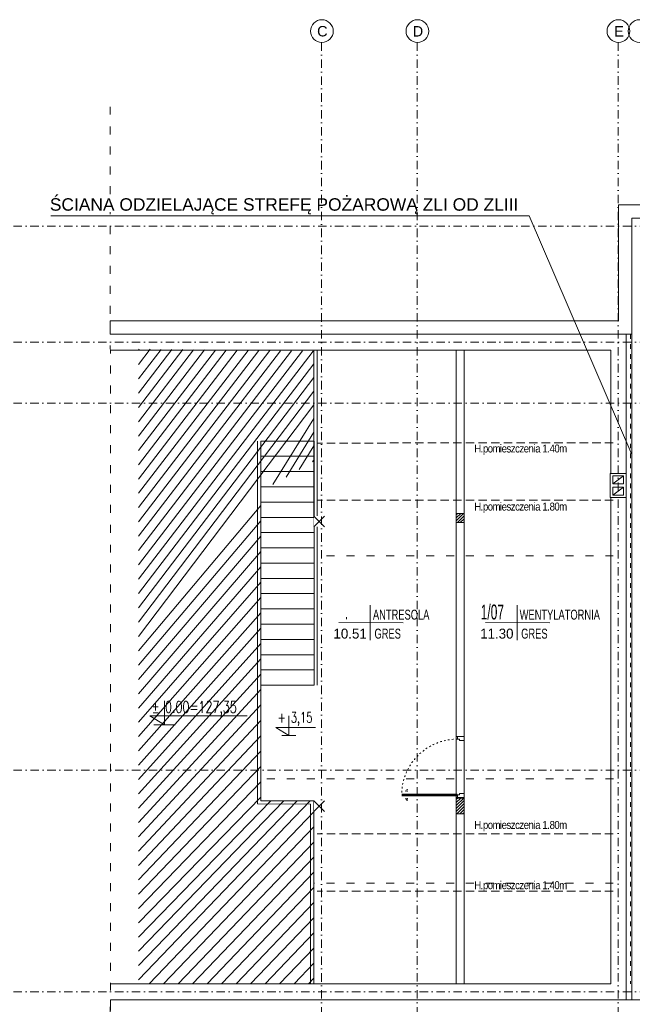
# Model space of a CAD drawing. Header units: centimetres. Extents: x -122 to 72759, y 3298 to 43172.
# Tile 11 of 243: x 35949 to 36872, y 8097 to 9581. Entities that reach past the tile are written whole.
import ezdxf
from ezdxf.enums import TextEntityAlignment as Align

# ---------------------------------------------------------------- set-up
doc = ezdxf.new("R2010")
doc.units = ezdxf.units.CM
doc.header["$MEASUREMENT"] = 0
for name, pattern in [('0.50mmSolid', [0]), ('ACAD_ISO03W100', [30, 12, -18]), ('DASH2', [19.05, 12.7, -6.35]), ('DASHDOT', [25.4, 12.7, -6.35, 0, -6.35]), ('PAPA', [0.75, 0.35, -0.4])]:
    doc.linetypes.add(name, pattern=pattern)
for name, color, linetype, lineweight in [('0-LINIA CIENKA', 7, 'Continuous', 5), ('0-LINIA ŚREDNIA', 7, 'Continuous', 5), ('0-meble', 7, 'Continuous', 5), ('0-OSIE', 7, 'DASHDOT', 5), ('0-WIDOSK', 7, 'Continuous', 5), ('1-sciany projektowane', 7, 'Continuous', 5), ('_ nowe meble', 7, 'Continuous', 5), ('_ ściany konstrukcyjne', 7, 'Continuous', 5), ('_TABELKA', 7, 'Continuous', 5), ('A_drzwi', 252, 'Continuous', 5), ('A_sciany dzialowe', 7, 'Continuous', 5), ('cienka sciany', 7, 'Continuous', 5), ('meble', 7, 'Continuous', 5), ('METKI MIESZKAŃ', 7, 'Continuous', 5), ('PR-METKI', 7, 'Continuous', 5), ('PRZERYWANA', 7, 'DASH2', 5), ('widok', 7, 'Continuous', 5), ('wymiarowanie', 7, 'Continuous', 5), ('ZZZ_Xref', 7, 'Continuous', 5)]:
    doc.layers.add(name, color=color, linetype=linetype, lineweight=lineweight)
doc.styles.get("Standard").update_dxf_attribs({"font": 'ARIAL.TTF'})
doc.styles.add('tabelka', font='swz721lc.ttf')
doc.styles.add('TABELKA UWAGI', font='romans.shx', dxfattribs={"width": 0.6, "height": 0.075})

# ---------------------------------------------------------------- blocks, each defined once
blk = doc.blocks.new('G$CA1DC9C89')
at = {"layer": '0-LINIA CIENKA', "lineweight": 5, "transparency": 33554687}
h = blk.add_hatch(dxfattribs=at)
h.set_pattern_fill('ANSI31', color=256, scale=5, angle=248.397)
h.set_pattern_definition([(44.9999999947, (-588938131.123, 844849558.709), (-11.2253201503, 11.22532015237), [])])
h.paths.add_polyline_path([(1481.8, -1531.3), (1481.8, -2487.7), (1746, -2487.7), (1746, -2211.8), (1666, -2211.8), (1666.2, -1745.8), (1746.2, -1699.8), (1746, -1534.2)])
at = {"layer": '_ nowe meble', "lineweight": 5, "ltscale": 0.5, "transparency": 33554687}
h = blk.add_hatch(dxfattribs=at)
h.set_pattern_fill('ANSI31', color=256, angle=228.1888)
h.set_pattern_definition([(45, (-683.2267, -405.5236), (-2.245064, 2.245064), [])])
h.paths.add_polyline_path([(1960.3, -1778.7), (1960.3, -1792.7), (1972.3, -1792.7), (1972.3, -1778.7)])
h = blk.add_hatch(dxfattribs=at)
h.set_pattern_fill('ANSI31', color=256, angle=228.1888)
h.set_pattern_definition([(45, (-683.214, -834.5542), (-2.245064, 2.245064), [])])
h.paths.add_polyline_path([(1960.3, -2207.7), (1960.3, -2231.7), (1972.3, -2231.7), (1972.3, -2207.7)])
at = {"layer": '0-LINIA ŚREDNIA', "lineweight": 5}
blk.add_lwpolyline([(1439.3, -1488.8), (2204.9, -1488.7), (2204.9, -1313.7), (4100.1, -1313.7), (4100.1, -2531.7), (2845.3, -2531.7), (2845.3, -2648.7), (2845.3, -2648.7), (2845.3, -2720.7), (2471.1, -2720.7), (2471.1, -2531.7), (1439.2, -2531.7), (1439.5, -2511.7), (2491.1, -2511.7), (2491.1, -2700.7), (2825.3, -2700.7), (2825.3, -2668.7), (2825.3, -2668.7), (2825.3, -2511.7), (4080.1, -2511.7), (4080.1, -1333.7), (2224.9, -1333.7), (2224.9, -1508.7), (1439.3, -1508.8)], close=True, dxfattribs=at)
blk.add_lwpolyline([(1439.5, -2511.7), (1453.4, -2511.7), (2491.1, -2511.7), (2491.1, -2700.7), (2825.3, -2700.7), (2825.3, -2668.7), (2825.3, -2668.7), (2825.3, -2511.7), (4080.1, -2511.7), (4080.1, -1333.7), (2224.9, -1333.7), (2224.9, -1508.7), (1439.3, -1508.8)], dxfattribs=at)
at = {"layer": '0-meble', "lineweight": 5, "const_width": 1.25}
blk.add_lwpolyline([(1499.1, -2083.7), (1521.1, -2097.3), (1521.1, -2083.7)], dxfattribs=at)
at = {"layer": '0-OSIE', "lineweight": 5}
for points in [[(-236.7, -1345.7), (4271.8, -1345.7)], [(-236.7, -1520.7), (4271.8, -1520.7)], [(-236.7, -1612.9), (4271.8, -1612.9)], [(-236.6, -2165.8), (4271.9, -2165.8)], [(-236.7, -2499.7), (4271.8, -2499.7)]]:
    blk.add_lwpolyline(points, dxfattribs=at)
at = {"layer": '0-OSIE', "linetype": '0.50mmSolid', "lineweight": 5, "ltscale": 40}
for centre in [(1758.1, -1052), (1902, -1052), (2204.8, -1052), (2236.7, -1052)]:
    blk.add_circle(centre, 17.1, dxfattribs=at)
at = {"layer": '0-WIDOSK', "lineweight": 5, "const_width": 1.12}
blk.add_lwpolyline([(1688.7, -2101.3), (1708.2, -2113.3), (1708.2, -2101.3)], dxfattribs=at)
at = {"layer": '1-sciany projektowane', "lineweight": 5}
for points in [[(1972.3, -2114.9), (1959.6, -2114.9)], [(1972.3, -2206.9), (1959.6, -2206.9)]]:
    blk.add_lwpolyline(points, dxfattribs=at)
at = {"layer": '_ nowe meble', "lineweight": 5}
for points in [[(1746, -1532.7), (1746.2, -2037.7), (1666.2, -2037.7), (1666, -2211.8), (1746, -2211.8), (1746, -2487.7)], [(1746.2, -1669.7), (1666.2, -1669.7), (1666.2, -1692.7), (1746.2, -1692.7), (1746.2, -1669.7)], [(1746.2, -1692.7), (1666.2, -1692.7), (1666.2, -1715.7), (1746.2, -1715.7), (1746.2, -1692.7)], [(1746.2, -1715.7), (1666.2, -1715.7), (1666.2, -1738.7), (1746.2, -1738.7), (1746.2, -1715.7)], [(1746.2, -1738.7), (1666.2, -1738.7), (1666.2, -1761.7), (1746.2, -1761.7), (1746.2, -1738.7)], [(1746.2, -1761.7), (1666.2, -1761.7), (1666.2, -1784.7), (1746.2, -1784.7), (1746.2, -1761.7)], [(1746.2, -1784.7), (1666.2, -1784.7), (1666.2, -1807.7), (1746.2, -1807.7), (1746.2, -1784.7)], [(1746.2, -1807.7), (1666.2, -1807.7), (1666.2, -1830.7), (1746.2, -1830.7), (1746.2, -1807.7)], [(1746.2, -1830.7), (1666.2, -1830.7), (1666.2, -1853.7), (1746.2, -1853.7), (1746.2, -1830.7)], [(1746.2, -1853.7), (1666.2, -1853.7), (1666.2, -1876.7), (1746.2, -1876.7), (1746.2, -1853.7)], [(1746.2, -1876.7), (1666.2, -1876.7), (1666.2, -1899.7), (1746.2, -1899.7), (1746.2, -1876.7)], [(1746.2, -1899.7), (1666.2, -1899.7), (1666.2, -1922.7), (1746.2, -1922.7), (1746.2, -1899.7)], [(1746.2, -1922.7), (1666.2, -1922.7), (1666.2, -1945.7), (1746.2, -1945.7), (1746.2, -1922.7)], [(1746.2, -1945.7), (1666.2, -1945.7), (1666.2, -1968.7), (1746.2, -1968.7), (1746.2, -1945.7)], [(1746.2, -1968.7), (1666.2, -1968.7), (1666.2, -1991.7), (1746.2, -1991.7), (1746.2, -1968.7)], [(1746.2, -1991.7), (1666.2, -1991.7), (1666.2, -2014.7), (1746.2, -2014.7), (1746.2, -1991.7)], [(1746.2, -2014.7), (1666.2, -2014.7), (1666.2, -2037.7), (1746.2, -2037.7), (1746.2, -2014.7)], [(1666, -2027.8), (1666, -2211.8), (1746, -2211.8)], [(1666.1, -2037.7), (1666, -2211.8), (1746, -2211.8)]]:
    blk.add_lwpolyline(points, dxfattribs=at)
at = {"layer": '_ nowe meble', "lineweight": 5, "ltscale": 0.5}
for points in [[(1746.2, -2037.7), (1746, -1532.7)], [(1751.2, -2037.7), (1751, -1532.7)], [(1741, -2487.7), (1741, -2216.8), (1661, -2216.4), (1661.2, -2037.7), (1661.2, -1669.7)], [(1746, -2487.7), (1746, -2211.8), (1666, -2211.4), (1666.2, -2037.7), (1666.2, -1669.7)]]:
    blk.add_lwpolyline(points, dxfattribs=at)
for points in [[(1960.3, -1778.7), (1960.3, -1792.7), (1972.3, -1792.7), (1972.3, -1778.7)], [(1960.3, -2207.7), (1960.3, -2231.7), (1972.3, -2231.7), (1972.3, -2207.7)]]:
    blk.add_lwpolyline(points, close=True, dxfattribs=at)
at = {"layer": '_ ściany konstrukcyjne', "lineweight": 5}
for points in [[(1439.5, -2511.7), (1453.4, -2511.7), (2491.1, -2511.7), (2491.1, -2700.7), (2825.3, -2700.7), (2825.3, -2668.7), (2825.3, -2668.7), (2825.3, -2511.7), (4080.1, -2511.7), (4080.1, -1333.7), (2224.9, -1333.7), (2224.9, -1508.7), (1439.3, -1508.8)], [(2216.5, -2511.7), (2216.5, -1508.7)], [(2225, -2511.7), (2225, -1508.7), (2221.3, -1508.7)], [(2193.3, -1532.7), (1439.3, -1532.8)], [(1960.3, -1532.7), (1960.3, -2487.7)], [(1972.3, -1532.7), (1972.3, -2487.7)], [(2193.3, -2487.7), (2193.3, -1532.7)], [(2193.3, -2487.7), (2193.3, -2167.6)], [(1439.5, -2487.8), (2193.3, -2487.7)], [(1730, -2487.7), (2193.3, -2487.7)], [(1890, -2487.8), (1890, -2487.7), (2193.3, -2487.7)]]:
    blk.add_lwpolyline(points, dxfattribs=at)
at = {"layer": 'A_drzwi', "lineweight": 5}
for points in [[(1965.3, -2120.9), (1965.3, -2118.9), (1962.3, -2118.9), (1962.3, -2114.9), (1962.3, -2114.9), (1962.3, -2114.9), (1972.3, -2114.9), (1972.3, -2114.9), (1972.3, -2114.9), (1972.3, -2120.9)], [(1965.3, -2200.9), (1965.3, -2202.9), (1962.3, -2202.9), (1962.3, -2206.9), (1962.3, -2206.9), (1962.3, -2206.9), (1972.3, -2206.9), (1972.3, -2206.9), (1972.3, -2206.9), (1972.3, -2200.9)]]:
    blk.add_lwpolyline(points, close=True, dxfattribs=at)
at = {"layer": 'A_drzwi', "lineweight": 5, "const_width": 4}
blk.add_lwpolyline([(1962.3, -2202.9), (1878.3, -2202.9)], dxfattribs=at)
at = {"layer": 'A_drzwi', "linetype": 'ACAD_ISO03W100', "lineweight": 5, "ltscale": 0.2}
blk.add_arc((1962.3, -2202.9), 84, 90, 180, dxfattribs=at)
at = {"layer": 'A_drzwi', "linetype": 'Continuous', "lineweight": 5}
for centre, radius, start, end in [((1887.3, -2197.9), 3, 89.9899, 179.9899), ((1887.3, -2207.9), 3, 179.9899, 269.9899), ((1887.3, -2197.9), 1, 89.9899, 179.9899), ((1887.3, -2207.9), 1, 179.9899, 269.9899)]:
    blk.add_arc(centre, radius, start, end, dxfattribs=at)
at = {"layer": 'A_sciany dzialowe', "lineweight": 5}
for p, q in [((1971.3, -2114.9), (1963.3, -2114.9)), ((1971.3, -2206.9), (1963.3, -2206.9))]:
    blk.add_line(p, q, dxfattribs=at)
at = {"layer": 'cienka sciany', "linetype": 'PAPA', "lineweight": 5, "ltscale": 20}
blk.add_lwpolyline([(2223.1, -1508.7), (2223.1, -2487.7)], dxfattribs=at)
at = {"layer": 'meble', "linetype": 'ACAD_ISO03W100', "lineweight": 5}
for points in [[(1439.3, -1165.9), (1439.7, -3386.9)], [(2197.1, -1842.6), (1746, -1842.6)], [(2197.2, -2178.5), (1666, -2178.5)], [(2197.1, -2335.7), (1746, -2335.7)]]:
    blk.add_lwpolyline(points, dxfattribs=at)
at = {"layer": 'METKI MIESZKAŃ', "lineweight": 5}
for p, q in [((1831, -1917.1), (1831, -1969.8)), ((2052, -1917.1), (2052, -1969.8))]:
    blk.add_line(p, q, dxfattribs=at)
for points in [[(1783.6, -1943.4), (1880.3, -1943.5)], [(2004.7, -1943.4), (2101.3, -1943.5)]]:
    blk.add_lwpolyline(points, dxfattribs=at)
at = {"layer": 'PR-METKI', "lineweight": 5, "ltscale": 15}
for points in [[(1521.1, -2097.3), (1521.1, -2061.1)], [(1521.1, -2097.3), (1499.1, -2083.7), (1645.6, -2083.7), (1521.1, -2083.7), (1521.1, -2097.3)], [(1708.2, -2113.3), (1708.2, -2084)], [(1505.1, -2097.3), (1537, -2097.3)], [(1708.2, -2113.3), (1688.7, -2101.3), (1748.5, -2101.3), (1708.2, -2101.3), (1708.2, -2113.3)], [(1697.9, -2113.3), (1718.6, -2113.3)]]:
    blk.add_lwpolyline(points, dxfattribs=at)
at = {"layer": 'PRZERYWANA', "lineweight": 5}
for points in [[(2197.1, -1672.6), (1751, -1672.7)], [(2197.1, -1758.9), (1751, -1759)], [(2197.1, -2261.7), (1751, -2261.5)], [(2197.1, -2348), (1751, -2347.8)]]:
    blk.add_lwpolyline(points, dxfattribs=at)
at = {"layer": '0-OSIE', "lineweight": 5, "ltscale": 40, "char_height": 15.75, "attachment_point": 7, "rotation": 0}
for s, insert in [('\\pxqc;C', (1739.6, -1060.3)), ('\\pxqc;D', (1883.6, -1060.2)), ('\\pxqc;E', (2186.4, -1060.2))]:
    blk.add_mtext_dynamic_manual_height_columns(s, width=38.333, gutter_width=12.5, heights=[17.6], dxfattribs=dict(at, insert=insert))
at = {"layer": '_TABELKA', "lineweight": 5, "ltscale": 0.6, "char_height": 12, "width": 170.224, "attachment_point": 7, "rotation": 0, "style": 'TABELKA UWAGI'}
for s, insert in [('{\\T0.9;\\W0.9;\\fCentury Gothic|b0|i0|c0|p0;H.pomieszczenia 1.40m}', (1987.7, -1690.6)), ('{\\T0.9;\\W0.9;\\fCentury Gothic|b0|i0|c0|p0;H.pomieszczenia 1.80m}', (1987.7, -1778.1)), ('{\\T0.9;\\W0.9;\\fCentury Gothic|b0|i0|c0|p0;H.pomieszczenia 1.80m}', (1987.7, -2257.8)), ('{\\T0.9;\\W0.9;\\fCentury Gothic|b0|i0|c0|p0;H.pomieszczenia 1.40m}', (1987.7, -2348.6))]:
    blk.add_mtext(s, dxfattribs=dict(at, insert=insert))
at = {"layer": 'METKI MIESZKAŃ', "lineweight": 5, "ltscale": 0.5, "style": 'tabelka'}
for s, height, width, p in [('ANTRESOLA', 15, 0.7, (1835, -1938.8)), ('1/07', 22.5, 0.6, (1997.3, -1938.6)), ('WENTYLATORNIA', 15, 0.7, (2056, -1938.8)), ('.', 22.5, 0.6, (1792.7, -1938.6)), ('GRES', 15, 0.7, (1837.3, -1967.4)), ('GRES', 15, 0.7, (2058.3, -1967.4))]:
    blk.add_text(s, height=height, rotation=359.9707, dxfattribs=dict(at, width=width)).set_placement(p)
for s, p in [('10.51', (1825.7, -1967.4)), ('11.30', (2046.7, -1967.4))]:
    blk.add_text(s, height=15, rotation=359.9707, dxfattribs=at).set_placement(p, align=Align.RIGHT)
at = {"layer": 'PR-METKI', "lineweight": 5, "ltscale": 15, "rotation": 0}
for s, insert, char_height, width, attachment_point in [('{\\W0.7;\\Fromans|c238;%%P 0.00=127,35}', (1501.8, -2061.8), 17.5, 275.458, 1), ('{\\W0.7;\\Fromans|c238;+ 3,15}', (1691.5, -2098.8), 15.619, 196.677, 7)]:
    blk.add_mtext(s, dxfattribs=dict(at, insert=insert, char_height=char_height, width=width, attachment_point=attachment_point))
at = {"layer": '_ nowe meble', "lineweight": 5, "insert": (1701.1, -1316.1), "char_height": 18.75, "attachment_point": 5, "rotation": 359.9991, "bg_fill": 3, "box_fill_scale": 1.1, "bg_fill_color": 256, "bg_fill_true_color": 13158600, "bg_fill_transparency": 0}
blk.add_mtext('\\A1;ŚCIANA ODZIELAJĄCE STREFĘ POŻAROWĄ ZLI OD ZLIII', dxfattribs=at)
at = {"lineweight": 5}
for points in [[(1746, -1782.8), (1746, -1798.8), (1762, -1798.8), (1762, -1782.8)], [(1746, -2227.8), (1746, -2211.8), (1762, -2211.8), (1762, -2227.8)]]:
    blk.add_wipeout(points, dxfattribs=at).dxf.layer = '0-LINIA ŚREDNIA'
at = {"lineweight": 5, "ltscale": 0.5}
blk.add_wipeout([(2192.3, -1718.7), (2216.3, -1718.7), (2216.3, -1754.7), (2192.3, -1754.4)], dxfattribs=at).dxf.layer = 'wymiarowanie'
at = {"layer": '0-LINIA ŚREDNIA', "lineweight": 5}
for points in [[(1746, -1782.8), (1762, -1798.8)], [(1746, -1798.8), (1762, -1782.8)], [(1746, -2227.8), (1762, -2211.8)], [(1746, -2211.8), (1762, -2227.8)]]:
    blk.add_lwpolyline(points, dxfattribs=at)
at = {"layer": '0-OSIE', "lineweight": 5}
for points in [[(1757.7, -1069.2), (1757.7, -3307.3)], [(1901.6, -1069.1), (1901.6, -3307.2)], [(2204.4, -1069.1), (2204.4, -3307.2)]]:
    blk.add_lwpolyline(points, dxfattribs=at)
at = {"layer": '_ nowe meble', "lineweight": 5}
blk.add_lwpolyline([(1349.9, -1330.6), (2070.5, -1330.6), (2224.9, -1689.9)], dxfattribs=at)
at = {"layer": 'widok', "lineweight": 5}
for points in [[(2192.3, -1718.7), (2216.3, -1718.7), (2216.3, -1754.7), (2192.3, -1754.7)], [(2196.3, -1722.2), (2212.3, -1722.2), (2212.3, -1734.2), (2196.3, -1734.2)], [(2196.3, -1751.2), (2212.3, -1751.2), (2212.3, -1739.2), (2196.3, -1739.2)]]:
    blk.add_lwpolyline(points, close=True, dxfattribs=at)
for points in [[(2212.3, -1722.2), (2196.3, -1734.2)], [(2196.3, -1751.2), (2212.3, -1739.2)]]:
    blk.add_lwpolyline(points, dxfattribs=at)

msp = doc.modelspace()

# ---------------------------------------------------------------- block references
at = {"layer": 'ZZZ_Xref'}
msp.add_blockref('G$CA1DC9C89', (34646.15529, 10615.38849), dxfattribs=at)

doc.saveas('drawing.dxf')
